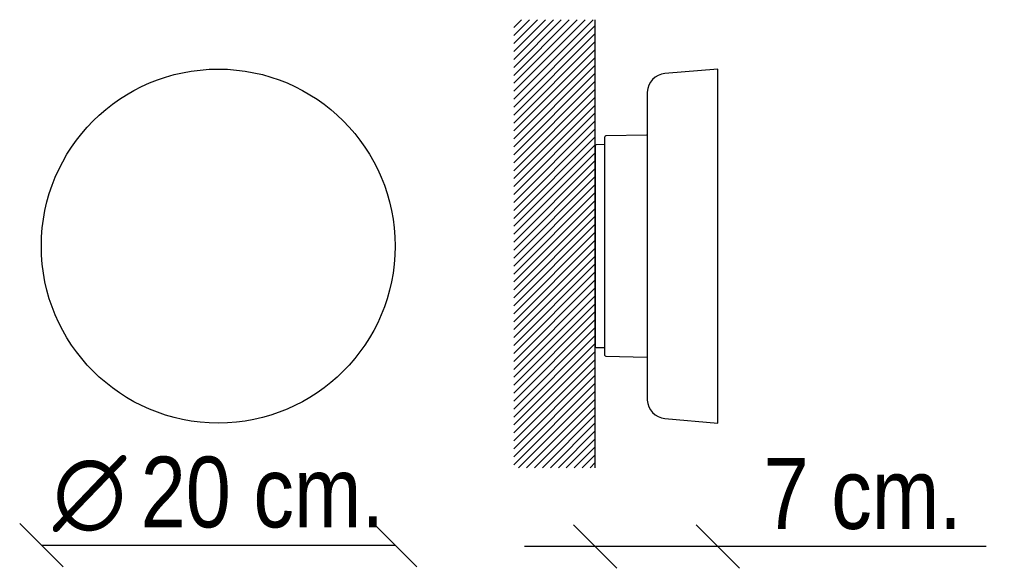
# Model space of a CAD drawing. Header units: millimetres. Extents: x 30 to 587, y 62 to 372.
import ezdxf
from ezdxf.enums import TextEntityAlignment as Align

# ---------------------------------------------------------------- set-up
doc = ezdxf.new("R2010")
doc.units = ezdxf.units.MM
for name, color, linetype in [('5642092-NEW2', 7, 'Continuous'), ('5660810', 7, 'Continuous'), ('Default', 7, 'Continuous'), ('DV2_Default', 7, 'Continuous')]:
    doc.layers.add(name, color=color, linetype=linetype)
doc.styles.add('SEACAD_Arial_Narrow', font='ARIALN.TTF')
doc.styles.add('SEACAD_Solid_Edge_ANSI1_Symbols', font='semeca1.ttf')
doc.dimstyles.new('Croquis', dxfattribs={"dimtxt": 40, "dimasz": 20, "dimexe": 20, "dimexo": 600, "dimgap": 10, "dimtad": 1, "dimdec": 0, "dimlfac": 0.1, "dimdsep": 46, "dimtxsty": 'SEACAD_Arial_Narrow', "dimblk1": '_SE_BACK_SLASH', "dimblk2": '_SE_BACK_SLASH', "dimsah": 1, "dimcen": 20, "dimse1": 1, "dimse2": 1, "dimadec": 0, "dimazin": 0, "dimtfac": 0.5, "dimtdec": 3, "dimtmove": 0, "dimatfit": 3, "dimfxl": 1, "dimtolj": 1, "dimarcsym": 0})

# ---------------------------------------------------------------- blocks, each defined once
blk = doc.blocks.new('SE')
at = {"layer": '5660810', "color": 7, "linetype": 'Continuous'}
blk.add_circle((142.49, 244.46), 100, dxfattribs=at)
blk = doc.blocks.new('DMBLK1')
at = {"layer": 'Default', "color": 7, "linetype": 'Continuous'}
for p, q in [((54.74, 63.26), (30.25, 87.75)), ((254.74, 63.26), (230.25, 87.75)), ((42.49, 75.51), (242.49, 75.51))]:
    blk.add_line(p, q, dxfattribs=at)
for s, style, p in [('O', 'SEACAD_Solid_Edge_ANSI1_Symbols', (49.05, 125.51)), ('20 cm.', 'SEACAD_Arial_Narrow', (98.66, 125.51))]:
    blk.add_text(s, height=40, dxfattribs=dict(at, style=style)).set_placement(p, align=Align.TOP_LEFT)
blk = doc.blocks.new('_SE_BACK_SLASH')
at = {"color": 0}
for p, q in [((-0.5, 0.5), (0.5, -0.5)), ((0, 0), (-1, 0))]:
    blk.add_line(p, q, dxfattribs=at)
blk = doc.blocks.new('SE1')
at = {"layer": 'DV2_Default', "linetype": 'Continuous'}
h = blk.add_hatch(dxfattribs=at)
h.set_pattern_fill('LINE', angle=45, style=0)
h.paths.add_polyline_path([(309.5, 372.36), (309.5, 119.24), (355.58, 119.24), (355.58, 372.36)])
at = {"layer": '5642092-NEW2', "color": 7, "linetype": 'Continuous'}
for p, q in [((361.08, 182.7), (361.08, 306.22)), ((384.69, 307.2), (361.57, 306.72)), ((355.58, 301.21), (355.58, 187.71)), ((360.59, 301.8), (356.07, 301.71)), ((356.07, 187.21), (360.59, 187.11)), ((361.57, 182.2), (384.69, 181.71))]:
    blk.add_line(p, q, dxfattribs=at)
for centre, radius, start, end in [((361.58, 306.22), 0.5, 91.2, 180), ((384.68, 307.5), 0.3, 271.2, 0), ((356.08, 301.21), 0.5, 91.2, 180), ((360.58, 302.3), 0.5, 271.2, 0), ((356.08, 187.71), 0.5, 180, 268.8), ((360.58, 186.61), 0.5, 0, 88.8), ((361.58, 182.7), 0.5, 180, 268.8), ((384.68, 181.41), 0.3, 0, 88.8)]:
    blk.add_arc(centre, radius, start, end, dxfattribs=at)
at = {"layer": '5660810', "color": 7, "linetype": 'Continuous'}
for p, q in [((424.97, 344.46), (395.03, 341.89)), ((424.97, 144.46), (424.97, 344.46)), ((384.98, 331.44), (384.98, 157.48)), ((395.03, 147.02), (424.97, 144.46))]:
    blk.add_line(p, q, dxfattribs=at)
for centre, start, end in [((395.97, 330.93), 94.9, 177.369), ((395.97, 157.98), 182.631, 265.1)]:
    blk.add_arc(centre, 11, start, end, dxfattribs=at)
at = {"layer": 'DV2_Default', "color": 7, "linetype": 'Continuous'}
blk.add_line((355.58, 119.24), (355.58, 372.36), dxfattribs=at)
blk = doc.blocks.new('DMBLK2')
at = {"layer": 'Default', "color": 7, "linetype": 'Continuous'}
for p, q in [((367.83, 62.4), (343.33, 86.89)), ((437.22, 62.4), (412.72, 86.89)), ((576.63, 74.64), (315.58, 74.64))]:
    blk.add_line(p, q, dxfattribs=at)
at = {"layer": 'Default', "color": 7, "linetype": 'Continuous', "style": 'SEACAD_Arial_Narrow'}
blk.add_text('7 cm.', height=40, dxfattribs=at).set_placement((450.81, 124.64), align=Align.TOP_LEFT)

msp = doc.modelspace()

# ---------------------------------------------------------------- block references
at = {"layer": 'Default'}
for name in ['SE1', 'SE']:
    msp.add_blockref(name, (0, 0), dxfattribs=at)

# ---------------------------------------------------------------- dimensions: what is measured, and where the dimension line sits
at = {"layer": 'Default', "color": 7, "linetype": 'Continuous'}
dim = msp.add_linear_dim(base=(242.49, 75.51), p1=(42.49, 244.46), p2=(242.49, 244.46), angle=0, text='\\A1;%%c<>', dimstyle='Croquis', dxfattribs=at)
dim.commit()
dim.dimension.update_dxf_attribs({"geometry": 'DMBLK1', "text_midpoint": (142.49, 75.51), "dimtype": 161})
dim = msp.add_linear_dim(base=(355.58, 74.64), p1=(424.97, 144.46), p2=(355.58, 119.24), text='\\A1;<>', dimstyle='Croquis', override={"dimtolj": 0}, dxfattribs=at)
dim.commit()
dim.dimension.update_dxf_attribs({"geometry": 'DMBLK2', "text_midpoint": (436.81, 74.64), "dimtype": 160})

doc.saveas('drawing.dxf')
